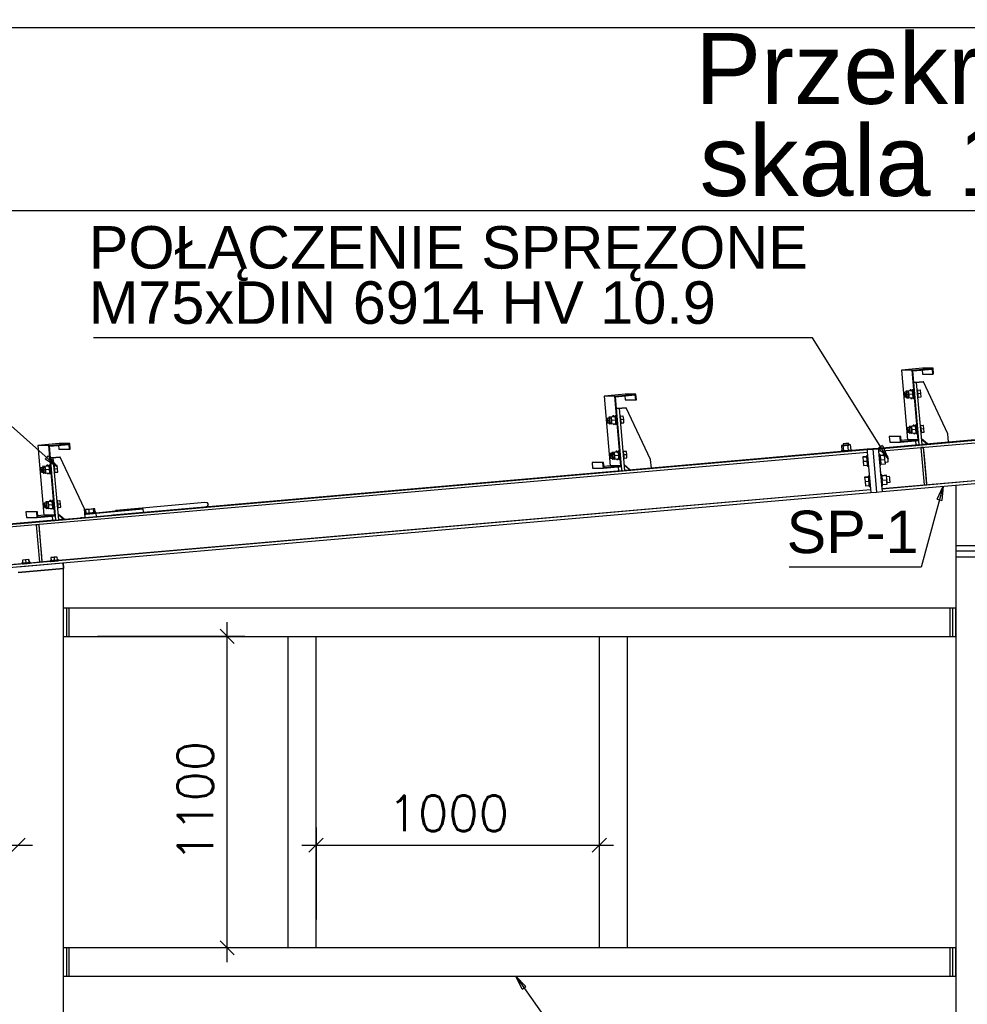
# Paper-space layout 'A0 Advance Steel' of a CAD drawing. Header units: millimetres. Extents: x -21 to 1320, y -7 to 928.
# Tile 104 of 134: x 1046 to 1112, y 537 to 607. Entities that reach past the tile are written whole.
import ezdxf

# ---------------------------------------------------------------- set-up
doc = ezdxf.new("R2010")
doc.units = ezdxf.units.MM
doc.layers.get('0').update_dxf_attribs({"linetype": 'CONTINUOUS'})
for name, color, linetype in [('AS_Belki', 145, 'CONTINUOUS'), ('AS_Blachy', 30, 'CONTINUOUS'), ('AS_DIM_ON', 7, 'CONTINUOUS'), ('AS_Sruby', 9, 'CONTINUOUS')]:
    doc.layers.add(name, color=color, linetype=linetype)
doc.styles.add('Arial', font='arial.ttf', dxfattribs={"height": 150})
doc.styles.add('ROMANS', font='romans')

psp = doc.layouts.new('A0 Advance Steel')

# ---------------------------------------------------------------- linework, layer by layer
at = {"color": 0, "linetype": 'ByBlock', "lineweight": -2}
for p, q in [((1106.466, 576.756), (1106.183, 576.579)), ((1106.855, 575.819), (1106.183, 576.579)), ((1106.466, 576.756), (1106.855, 575.819)), ((1047.568, 576.036), (1047.347, 575.786)), ((1048.205, 575.248), (1047.347, 575.786)), ((1047.568, 576.036), (1048.205, 575.248)), ((1110.333, 572.96), (1110.756, 573.882)), ((1110.756, 573.882), (1110.655, 572.873)), ((1110.333, 572.96), (1110.655, 572.873)), ((1081.021, 538.361), (1080.582, 539.275)), ((1080.582, 539.275), (1081.294, 538.553)), ((1081.021, 538.361), (1081.294, 538.553))]:
    psp.add_line(p, q, dxfattribs=at)
at = {"color": 3, "ltscale": 0.25}
for points in [[(952.143, 452.672), (952.143, 606.272), (1275.743, 606.272), (1275.743, 452.672), (952.143, 452.672)], [(954.143, 454.763), (954.143, 593.363), (1273.743, 593.363), (1273.743, 454.763), (954.143, 454.763)]]:
    psp.add_lwpolyline(points, dxfattribs=at)
at = {"color": 7}
for points in [[(1106.855, 575.819), (1101.518, 584.351), (1050.749, 584.351)], [(1048.205, 575.248), (1038.44, 583.905), (1004.467, 583.905)], [(1110.756, 573.882), (1109.202, 568.155), (1099.885, 568.155)], [(1080.582, 539.275), (1086, 531.574), (1096.942, 531.574)]]:
    psp.add_lwpolyline(points, dxfattribs=at)
at = {"layer": 'AS_Belki', "linetype": 'Continuous', "ltscale": 0.25}
for p, q in [((1109.293, 582.209), (1107.794, 582.078)), ((1107.794, 582.078), (1108.226, 577.147)), ((1108.548, 582.078), (1107.794, 582.078)), ((1108.548, 582.078), (1110.038, 582.209)), ((1108.978, 577.147), (1108.548, 582.078)), ((1108.602, 582.032), (1109.993, 582.154)), ((1109.032, 577.101), (1108.602, 582.032)), ((1109.253, 582.089), (1109.278, 581.806)), ((1110.038, 582.209), (1109.293, 582.209)), ((1110.023, 581.806), (1109.993, 582.154)), ((1110.073, 581.81), (1110.038, 582.209)), ((1109.278, 581.806), (1110.023, 581.806)), ((1110.023, 581.806), (1110.073, 581.81)), ((1088.305, 580.378), (1086.806, 580.248)), ((1086.806, 580.248), (1087.239, 575.316)), ((1087.564, 580.248), (1086.806, 580.248)), ((1087.564, 580.248), (1089.054, 580.378)), ((1087.994, 575.316), (1087.564, 580.248)), ((1087.618, 580.202), (1089.008, 580.324)), ((1088.048, 575.271), (1087.618, 580.202)), ((1088.266, 580.259), (1088.29, 579.975)), ((1088.29, 579.975), (1089.039, 579.975)), ((1089.054, 580.378), (1088.305, 580.378)), ((1089.039, 579.975), (1089.008, 580.324)), ((1089.039, 579.975), (1089.088, 579.98)), ((1089.088, 579.98), (1089.054, 580.378)), ((1106.17, 576.533), (1113.284, 577.153)), ((1106.996, 577.391), (1106.946, 577.386)), ((1106.946, 577.386), (1106.981, 576.988)), ((1107.707, 577.386), (1106.946, 577.386)), ((1107.756, 577.391), (1106.996, 577.391)), ((1107.707, 577.386), (1107.756, 577.391)), ((1107.741, 576.988), (1107.707, 577.386)), ((1107.787, 577.042), (1107.756, 577.391)), ((1113.273, 577.175), (1109.257, 576.825)), ((978.817, 565.438), (1105.373, 576.464)), ((1048.33, 576.892), (1046.831, 576.761)), ((1046.831, 576.761), (1047.264, 571.83)), ((1047.596, 576.761), (1046.831, 576.761)), ((1047.596, 576.761), (1049.086, 576.892)), ((1048.026, 571.83), (1047.596, 576.761)), ((1047.65, 576.716), (1049.04, 576.838)), ((1048.08, 571.785), (1047.65, 576.716)), ((1048.29, 576.772), (1048.315, 576.489)), ((1048.315, 576.489), (1049.071, 576.489)), ((1049.086, 576.892), (1048.33, 576.892)), ((1049.071, 576.489), (1049.04, 576.838)), ((1049.071, 576.489), (1049.12, 576.494)), ((1049.12, 576.494), (1049.086, 576.892)), ((1105.373, 576.486), (1104.294, 576.392)), ((1105.373, 576.486), (1105.373, 576.486)), ((1105.373, 576.464), (1105.388, 576.285)), ((1109.024, 576.804), (1106.17, 576.556)), ((1106.17, 576.556), (1106.17, 576.533)), ((1106.17, 576.533), (1106.185, 576.354)), ((1106.185, 576.354), (1113.283, 576.972)), ((1106.981, 576.988), (1107.741, 576.988)), ((1107.741, 576.988), (1109.032, 577.101)), ((1108.226, 577.147), (1107.781, 577.108)), ((1107.787, 577.042), (1108.978, 577.147)), ((1108.978, 577.147), (1108.226, 577.147)), ((978.817, 565.257), (1105.388, 576.285)), ((1103.557, 576.328), (1088.272, 574.996)), ((1105.388, 576.285), (1105.388, 576.285)), ((1106.186, 576.354), (1106.208, 576.11)), ((1086.009, 575.561), (1085.959, 575.556)), ((1085.959, 575.556), (1085.994, 575.158)), ((1086.722, 575.556), (1085.959, 575.556)), ((1085.994, 575.158), (1086.757, 575.158)), ((1086.772, 575.561), (1086.009, 575.561)), ((1086.722, 575.556), (1086.772, 575.561)), ((1086.757, 575.158), (1086.722, 575.556)), ((1086.757, 575.158), (1088.048, 575.271)), ((1086.803, 575.212), (1086.772, 575.561)), ((1087.239, 575.316), (1086.797, 575.278)), ((1086.803, 575.212), (1087.994, 575.316)), ((1087.994, 575.316), (1087.239, 575.316)), ((1106.272, 575.373), (1106.333, 574.675)), ((1088.017, 574.974), (1052.117, 571.846)), ((1106.397, 573.938), (1106.418, 573.695)), ((1113.269, 574.292), (1106.418, 573.695)), ((1113.274, 574.282), (1106.418, 573.684)), ((1106.418, 573.695), (1106.418, 573.684)), ((1106.434, 573.505), (1113.273, 574.101)), ((1111.633, 573.958), (1113.273, 574.101)), ((1111.633, 573.958), (1111.633, 569.692)), ((1105.621, 573.615), (978.815, 562.567)), ((986.015, 563.013), (1105.637, 573.435)), ((1105.62, 573.625), (1048.293, 568.631)), ((1105.621, 573.615), (1105.621, 573.615)), ((1105.637, 573.435), (1105.637, 573.436)), ((1058.621, 572.739), (1052.36, 572.156)), ((1057.849, 572.346), (1058.646, 572.42)), ((1058.797, 572.707), (1058.621, 572.739)), ((1058.646, 572.42), (1058.815, 572.482)), ((1058.877, 572.601), (1058.797, 572.707)), ((1058.815, 572.482), (1058.877, 572.601)), ((1046.034, 572.074), (1045.984, 572.07)), ((1045.984, 572.07), (1046.019, 571.671)), ((1046.754, 572.07), (1045.984, 572.07)), ((1046.019, 571.671), (1046.789, 571.671)), ((1046.804, 572.074), (1046.034, 572.074)), ((1046.754, 572.07), (1046.804, 572.074)), ((1046.789, 571.671), (1046.754, 572.07)), ((1046.789, 571.671), (1048.08, 571.785)), ((1046.834, 571.726), (1046.804, 572.074)), ((1047.264, 571.83), (1046.829, 571.792)), ((1046.834, 571.726), (1048.026, 571.83)), ((1048.026, 571.83), (1047.264, 571.83)), ((1049.979, 571.66), (1049.853, 571.649)), ((1048.003, 571.488), (1043.919, 571.132)), ((1048.681, 571.547), (1048.304, 571.514)), ((1111.633, 569.692), (1114.833, 569.692)), ((1111.633, 568.892), (1111.633, 456.275)), ((1045.691, 568.404), (1011.267, 565.405)), ((1047.696, 568.579), (1046.289, 568.456)), ((1048.643, 568.067), (1045.443, 567.789)), ((1048.643, 456.275), (1048.643, 568.067)), ((1111.233, 565.275), (1049.043, 565.275)), ((1111.233, 563.275), (1111.233, 565.275)), ((1049.043, 563.275), (1064.473, 563.275)), ((1064.473, 563.275), (1066.473, 563.275)), ((1064.473, 563.275), (1064.473, 541.275)), ((1066.473, 563.275), (1086.471, 563.275)), ((1066.473, 541.275), (1066.473, 563.275)), ((1086.471, 563.275), (1088.471, 563.275)), ((1086.471, 563.275), (1086.471, 541.275)), ((1088.471, 563.275), (1111.233, 563.275)), ((1088.471, 541.275), (1088.471, 563.275)), ((1064.473, 541.275), (1049.043, 541.275)), ((1066.473, 541.275), (1064.473, 541.275)), ((1086.471, 541.275), (1066.473, 541.275)), ((1088.471, 541.275), (1086.471, 541.275)), ((1111.233, 541.275), (1088.471, 541.275)), ((1111.233, 539.275), (1111.233, 541.275)), ((1049.043, 539.275), (1111.233, 539.275))]:
    psp.add_line(p, q, dxfattribs=at)
at = {"layer": 'AS_Belki', "linetype": 'Continuous', "ltscale": 0.25, "extrusion": (-0.753716, -0.070222, 0.653438)}
for start, end in [(140.0965, 219.89324), (326.65182, 327.90684), (31.86533, 33.78875)]:
    psp.add_arc((-471.905, 719.368, -833.358), 0.16, start, end, dxfattribs=at)
at = {"layer": 'AS_Blachy', "linetype": 'Continuous', "ltscale": 0.25}
for p, q in [((1108.875, 581.203), (1108.675, 581.203)), ((1108.875, 581.203), (1108.676, 581.186)), ((1109.343, 581.255), (1108.747, 581.203)), ((1108.763, 581.203), (1109.359, 581.255)), ((1109.257, 576.822), (1108.875, 581.203)), ((1109.359, 581.255), (1109.343, 581.255)), ((1111.079, 577.592), (1109.359, 581.255)), ((1087.891, 579.373), (1087.69, 579.373)), ((1087.891, 579.373), (1087.692, 579.355)), ((1088.359, 579.425), (1087.763, 579.373)), ((1087.779, 579.373), (1088.375, 579.425)), ((1088.273, 574.992), (1087.891, 579.373)), ((1088.375, 579.425), (1088.359, 579.425)), ((1090.095, 575.762), (1088.375, 579.425)), ((1109.642, 576.863), (1109.222, 577.216)), ((1109.224, 577.202), (1109.626, 576.863)), ((1111.131, 576.994), (1111.079, 577.592)), ((1105.771, 576.521), (1105.373, 576.486)), ((1105.373, 576.464), (1105.771, 576.499)), ((1105.373, 576.464), (1105.373, 576.486)), ((1106.17, 576.556), (1105.771, 576.521)), ((1105.771, 576.499), (1106.17, 576.533)), ((1105.771, 576.521), (1105.771, 576.516)), ((1105.771, 576.521), (1105.771, 576.499)), ((1105.771, 576.516), (1105.771, 576.51)), ((1105.771, 576.51), (1105.771, 576.504)), ((1105.771, 576.504), (1105.771, 576.499)), ((1105.771, 576.499), (1106.035, 573.47)), ((1106.17, 576.555), (1106.17, 576.556)), ((1106.17, 576.556), (1106.17, 576.551)), ((1106.17, 576.551), (1106.17, 576.538)), ((1106.17, 576.538), (1106.17, 576.533)), ((1108.795, 577.08), (1108.819, 576.804)), ((1108.819, 576.804), (1109.058, 576.804)), ((1109.058, 576.804), (1109.032, 577.101)), ((1109.058, 576.804), (1109.257, 576.822)), ((1109.367, 576.625), (1109.167, 576.608)), ((1109.167, 576.601), (1109.367, 576.618)), ((1109.167, 576.608), (1109.167, 576.601)), ((1109.167, 576.601), (1109.397, 573.971)), ((1109.401, 576.23), (1109.367, 576.625)), ((1109.367, 576.618), (1109.367, 576.625)), ((1109.596, 573.988), (1109.367, 576.618)), ((1109.626, 576.863), (1109.642, 576.863)), ((1109.642, 576.863), (1111.131, 576.994)), ((1047.922, 575.887), (1047.722, 575.887)), ((1047.922, 575.887), (1047.724, 575.869)), ((1048.39, 575.939), (1047.795, 575.887)), ((1047.811, 575.887), (1048.406, 575.939)), ((1048.305, 571.505), (1047.922, 575.887)), ((1048.406, 575.939), (1048.39, 575.939)), ((1050.127, 572.275), (1048.406, 575.939)), ((1090.147, 575.164), (1090.095, 575.762)), ((1105.388, 576.285), (1105.637, 573.435)), ((1106.185, 576.354), (1106.434, 573.505)), ((1109.561, 574.397), (1109.401, 576.23)), ((1087.81, 575.25), (1087.834, 574.974)), ((1088.074, 574.974), (1088.048, 575.271)), ((1088.657, 575.033), (1088.238, 575.386)), ((1088.239, 575.372), (1088.642, 575.033)), ((1088.657, 575.033), (1090.147, 575.164)), ((1087.834, 574.974), (1088.074, 574.974)), ((1088.074, 574.974), (1088.273, 574.992)), ((1088.642, 575.033), (1088.657, 575.033)), ((1109.596, 573.995), (1109.561, 574.397)), ((1109.397, 573.971), (1109.596, 573.988)), ((1109.596, 573.988), (1109.596, 573.995)), ((1105.637, 573.435), (1106.035, 573.47)), ((1106.035, 573.47), (1106.434, 573.505)), ((1106.434, 573.505), (1106.434, 573.505)), ((1050.945, 571.978), (1054.261, 572.287)), ((1054.261, 572.287), (1053.988, 572.265)), ((1054.282, 572.048), (1054.261, 572.287)), ((1047.842, 571.764), (1047.866, 571.488)), ((1048.106, 571.488), (1048.08, 571.785)), ((1048.689, 571.547), (1048.27, 571.9)), ((1048.271, 571.885), (1048.673, 571.547)), ((1048.689, 571.547), (1050.179, 571.678)), ((1049.979, 571.66), (1049.979, 571.657)), ((1050.179, 571.678), (1050.127, 572.275)), ((1050.186, 571.919), (1050.163, 571.916)), ((1052.307, 572.116), (1050.921, 571.987)), ((1050.966, 571.739), (1050.945, 571.978)), ((1050.966, 571.739), (1054.282, 572.048)), ((1052.231, 572.105), (1052.301, 572.112)), ((1052.237, 572.104), (1052.231, 572.105)), ((1053.988, 572.265), (1052.465, 572.124)), ((1046.917, 571.178), (1046.717, 571.161)), ((1046.717, 571.154), (1046.917, 571.171)), ((1046.717, 571.161), (1046.717, 571.154)), ((1046.717, 571.154), (1046.947, 568.524)), ((1046.951, 570.783), (1046.917, 571.178)), ((1046.917, 571.171), (1046.917, 571.178)), ((1047.146, 568.541), (1046.917, 571.171)), ((1047.866, 571.488), (1048.106, 571.488)), ((1048.106, 571.488), (1048.305, 571.505)), ((1048.673, 571.547), (1048.689, 571.547)), ((1047.111, 568.95), (1046.951, 570.783)), ((1111.633, 569.692), (1111.633, 569.292)), ((1047.146, 568.548), (1047.111, 568.95)), ((1114.833, 569.292), (1111.633, 569.292)), ((1111.633, 569.292), (1111.633, 568.892)), ((1111.633, 568.892), (1114.833, 568.892)), ((1045.408, 568.187), (1048.609, 568.466)), ((1046.947, 568.524), (1047.146, 568.541)), ((1047.146, 568.541), (1047.146, 568.548)), ((1048.609, 568.466), (1048.609, 568.467)), ((1048.609, 568.466), (1048.643, 568.067)), ((1048.643, 568.089), (1048.61, 568.467)), ((1045.443, 567.789), (1048.643, 568.067)), ((1048.643, 568.067), (1048.643, 568.089)), ((1048.843, 565.275), (1048.643, 565.275)), ((1049.043, 565.275), (1048.843, 565.275)), ((1048.843, 565.275), (1048.843, 563.275)), ((1049.043, 563.275), (1049.043, 565.275)), ((1111.433, 565.275), (1111.233, 565.275)), ((1111.633, 565.275), (1111.433, 565.275)), ((1111.433, 563.275), (1111.433, 565.275)), ((1111.633, 563.275), (1111.633, 565.275)), ((1048.643, 563.275), (1048.843, 563.275)), ((1048.843, 563.275), (1049.043, 563.275)), ((1111.233, 563.275), (1111.433, 563.275)), ((1111.433, 563.275), (1111.633, 563.275)), ((1048.843, 541.275), (1048.643, 541.275)), ((1049.043, 541.275), (1048.843, 541.275)), ((1048.843, 541.275), (1048.843, 539.275)), ((1049.043, 539.275), (1049.043, 541.275)), ((1111.433, 541.275), (1111.233, 541.275)), ((1111.433, 539.275), (1111.433, 541.275)), ((1111.633, 541.275), (1111.433, 541.275)), ((1111.633, 539.275), (1111.633, 541.275)), ((1048.643, 539.275), (1048.843, 539.275)), ((1048.843, 539.275), (1049.043, 539.275)), ((1111.233, 539.275), (1111.433, 539.275)), ((1111.433, 539.275), (1111.633, 539.275))]:
    psp.add_line(p, q, dxfattribs=at)
at = {"layer": 'AS_Blachy', "linetype": 'Continuous', "ltscale": 0.25, "extrusion": (-0.086779, 0.996203, 0.006961)}
for centre, start, end in [((-1096.225, -3.33, 478.37), 18.30248, 130.80248), ((-1096.225, -3.332, 478.61), 47.68473, 130.80248), ((-1096.225, -3.332, 478.61), 310.80248, 311.6038)]:
    psp.add_arc(centre, 0.6, start, end, dxfattribs=at)
at = {"layer": 'AS_Blachy', "linetype": 'Continuous', "ltscale": 0.25, "extrusion": (0.086779, -0.996203, -0.006961)}
psp.add_arc((1098.027, -3.332, -478.621), 0.18, 49.20388, 229.19115, dxfattribs=at)
at = {"layer": 'AS_DIM_ON', "color": 8}
for p, q in [((1060.197, 540.275), (1060.197, 564.275)), ((1061.447, 563.275), (1051.043, 563.275)), ((1066.473, 549.78), (1066.473, 543.275)), ((1086.471, 549.78), (1086.471, 543.275)), ((1012.46, 548.53), (1046.443, 548.53)), ((1065.473, 548.53), (1087.471, 548.53)), ((1061.447, 541.275), (1051.043, 541.275))]:
    psp.add_line(p, q, dxfattribs=at)
at = {"layer": 'AS_DIM_ON', "color": 8, "linetype": 'ByBlock', "lineweight": -2}
for p, q in [((1060.697, 562.775), (1059.697, 563.775)), ((1044.943, 548.03), (1045.943, 549.03)), ((1066.973, 549.03), (1065.973, 548.03)), ((1085.971, 548.03), (1086.971, 549.03)), ((1059.697, 541.775), (1060.697, 540.775))]:
    psp.add_line(p, q, dxfattribs=at)
at = {"layer": 'AS_Sruby', "linetype": 'Continuous', "ltscale": 0.25}
for p, q in [((1108.478, 580.683), (1108.419, 580.678)), ((1108.622, 580.683), (1108.562, 580.678)), ((1108.93, 580.71), (1108.918, 580.709)), ((1109.124, 580.66), (1108.95, 580.644)), ((1109.145, 580.66), (1108.951, 580.643)), ((1109.145, 580.66), (1109.124, 580.66)), ((1109.176, 580.429), (1109.145, 580.66)), ((1108.137, 580.513), (1108.004, 580.501)), ((1108.032, 580.182), (1108.165, 580.194)), ((1108.414, 580.61), (1108.12, 580.584)), ((1108.12, 580.584), (1108.123, 580.511)), ((1108.12, 580.584), (1108.141, 580.584)), ((1108.435, 580.61), (1108.141, 580.584)), ((1108.141, 580.584), (1108.152, 580.501)), ((1108.281, 580.513), (1108.148, 580.501)), ((1108.151, 580.193), (1108.16, 580.123)), ((1108.16, 580.123), (1108.182, 580.123)), ((1108.175, 580.182), (1108.308, 580.194)), ((1108.179, 580.183), (1108.182, 580.123)), ((1108.182, 580.123), (1108.303, 580.133)), ((1108.558, 580.61), (1108.264, 580.584)), ((1108.264, 580.584), (1108.267, 580.511)), ((1108.264, 580.584), (1108.285, 580.584)), ((1108.579, 580.61), (1108.285, 580.584)), ((1108.285, 580.584), (1108.316, 580.353)), ((1108.295, 580.193), (1108.304, 580.123)), ((1108.304, 580.123), (1108.325, 580.123)), ((1108.61, 580.379), (1108.316, 580.353)), ((1108.316, 580.353), (1108.325, 580.123)), ((1108.325, 580.123), (1108.619, 580.148)), ((1108.435, 580.61), (1108.414, 580.61)), ((1108.437, 580.599), (1108.435, 580.61)), ((1108.471, 580.08), (1108.53, 580.085)), ((1108.579, 580.61), (1108.558, 580.61)), ((1108.61, 580.379), (1108.579, 580.61)), ((1108.619, 580.148), (1108.61, 580.379)), ((1108.615, 580.08), (1108.674, 580.085)), ((1108.97, 580.111), (1108.982, 580.112)), ((1109.176, 580.429), (1108.98, 580.412)), ((1108.991, 580.181), (1109.185, 580.198)), ((1109.185, 580.198), (1109.176, 580.429)), ((1087.153, 578.682), (1087.02, 578.67)), ((1087.43, 578.779), (1087.136, 578.753)), ((1087.136, 578.753), (1087.139, 578.681)), ((1087.136, 578.753), (1087.157, 578.753)), ((1087.451, 578.779), (1087.157, 578.753)), ((1087.157, 578.753), (1087.168, 578.671)), ((1087.296, 578.682), (1087.163, 578.67)), ((1087.573, 578.779), (1087.28, 578.753)), ((1087.28, 578.753), (1087.283, 578.681)), ((1087.28, 578.753), (1087.301, 578.753)), ((1087.595, 578.779), (1087.301, 578.753)), ((1087.301, 578.753), (1087.332, 578.523)), ((1087.626, 578.548), (1087.332, 578.523)), ((1087.451, 578.779), (1087.43, 578.779)), ((1087.494, 578.853), (1087.434, 578.847)), ((1087.453, 578.769), (1087.451, 578.779)), ((1087.595, 578.779), (1087.573, 578.779)), ((1087.638, 578.853), (1087.578, 578.847)), ((1087.626, 578.548), (1087.595, 578.779)), ((1087.635, 578.318), (1087.626, 578.548)), ((1087.946, 578.88), (1087.934, 578.879)), ((1088.14, 578.829), (1087.966, 578.814)), ((1088.161, 578.829), (1087.967, 578.812)), ((1088.192, 578.598), (1087.996, 578.581)), ((1088.161, 578.829), (1088.14, 578.829)), ((1088.192, 578.598), (1088.161, 578.829)), ((1088.201, 578.367), (1088.192, 578.598)), ((1087.047, 578.352), (1087.181, 578.363)), ((1087.167, 578.362), (1087.176, 578.292)), ((1087.176, 578.292), (1087.197, 578.292)), ((1087.191, 578.352), (1087.324, 578.363)), ((1087.195, 578.352), (1087.197, 578.292)), ((1087.197, 578.292), (1087.318, 578.303)), ((1087.31, 578.362), (1087.32, 578.292)), ((1087.32, 578.292), (1087.341, 578.292)), ((1087.332, 578.523), (1087.341, 578.292)), ((1087.341, 578.292), (1087.635, 578.318)), ((1087.487, 578.25), (1087.546, 578.255)), ((1087.63, 578.25), (1087.69, 578.255)), ((1087.986, 578.281), (1087.998, 578.282)), ((1088.007, 578.35), (1088.201, 578.367)), ((1108.354, 578.022), (1108.221, 578.011)), ((1108.631, 578.119), (1108.337, 578.094)), ((1108.337, 578.094), (1108.34, 578.021)), ((1108.337, 578.094), (1108.359, 578.094)), ((1108.653, 578.119), (1108.359, 578.094)), ((1108.359, 578.094), (1108.37, 578.011)), ((1108.498, 578.022), (1108.365, 578.011)), ((1108.775, 578.119), (1108.481, 578.094)), ((1108.481, 578.094), (1108.484, 578.021)), ((1108.481, 578.094), (1108.502, 578.094)), ((1108.796, 578.119), (1108.502, 578.094)), ((1108.502, 578.094), (1108.533, 577.863)), ((1108.827, 577.889), (1108.533, 577.863)), ((1108.533, 577.863), (1108.543, 577.632)), ((1108.653, 578.119), (1108.631, 578.119)), ((1108.695, 578.193), (1108.636, 578.187)), ((1108.654, 578.109), (1108.653, 578.119)), ((1108.796, 578.119), (1108.775, 578.119)), ((1108.839, 578.193), (1108.78, 578.187)), ((1108.827, 577.889), (1108.796, 578.119)), ((1108.837, 577.658), (1108.827, 577.889)), ((1109.147, 578.22), (1109.135, 578.219)), ((1109.362, 578.169), (1109.168, 578.152)), ((1109.341, 578.169), (1109.168, 578.154)), ((1109.393, 577.938), (1109.197, 577.921)), ((1109.362, 578.169), (1109.341, 578.169)), ((1109.393, 577.938), (1109.362, 578.169)), ((1109.403, 577.708), (1109.393, 577.938)), ((1108.249, 577.692), (1108.382, 577.703)), ((1108.368, 577.702), (1108.377, 577.632)), ((1108.377, 577.632), (1108.399, 577.632)), ((1108.393, 577.692), (1108.526, 577.703)), ((1108.396, 577.692), (1108.399, 577.632)), ((1108.399, 577.632), (1108.52, 577.643)), ((1108.512, 577.702), (1108.521, 577.632)), ((1108.521, 577.632), (1108.543, 577.632)), ((1108.543, 577.632), (1108.837, 577.658)), ((1108.688, 577.59), (1108.748, 577.595)), ((1108.832, 577.59), (1108.891, 577.595)), ((1109.187, 577.621), (1109.199, 577.622)), ((1109.208, 577.69), (1109.403, 577.708)), ((1103.693, 576.759), (1103.563, 576.747)), ((1103.698, 576.756), (1103.563, 576.747)), ((1103.563, 576.747), (1103.594, 576.388)), ((1103.683, 576.873), (1103.693, 576.757)), ((1104.024, 576.785), (1103.698, 576.756)), ((1103.729, 576.398), (1103.698, 576.756)), ((1104.216, 576.803), (1104.024, 576.785)), ((1104.055, 576.426), (1104.024, 576.785)), ((1104.086, 576.792), (1104.076, 576.908)), ((1104.216, 576.803), (1104.086, 576.794)), ((1104.247, 576.444), (1104.216, 576.803)), ((1087.37, 576.192), (1087.237, 576.18)), ((1087.265, 575.861), (1087.398, 575.873)), ((1087.647, 576.289), (1087.353, 576.263)), ((1087.353, 576.263), (1087.356, 576.19)), ((1087.353, 576.263), (1087.374, 576.263)), ((1087.668, 576.289), (1087.374, 576.263)), ((1087.374, 576.263), (1087.385, 576.18)), ((1087.514, 576.192), (1087.381, 576.18)), ((1087.384, 575.872), (1087.393, 575.801)), ((1087.393, 575.801), (1087.415, 575.801)), ((1087.408, 575.861), (1087.541, 575.873)), ((1087.412, 575.861), (1087.415, 575.801)), ((1087.415, 575.801), (1087.536, 575.812)), ((1087.791, 576.289), (1087.497, 576.263)), ((1087.497, 576.263), (1087.5, 576.19)), ((1087.497, 576.263), (1087.518, 576.263)), ((1087.812, 576.289), (1087.518, 576.263)), ((1087.518, 576.263), (1087.549, 576.032)), ((1087.528, 575.872), (1087.537, 575.801)), ((1087.537, 575.801), (1087.558, 575.801)), ((1087.843, 576.058), (1087.549, 576.032)), ((1087.549, 576.032), (1087.558, 575.801)), ((1087.558, 575.801), (1087.852, 575.827)), ((1087.668, 576.289), (1087.647, 576.289)), ((1087.711, 576.362), (1087.652, 576.357)), ((1087.67, 576.278), (1087.668, 576.289)), ((1087.704, 575.759), (1087.763, 575.764)), ((1087.812, 576.289), (1087.791, 576.289)), ((1087.855, 576.362), (1087.795, 576.357)), ((1087.843, 576.058), (1087.812, 576.289)), ((1087.852, 575.827), (1087.843, 576.058)), ((1087.848, 575.759), (1087.907, 575.764)), ((1088.163, 576.389), (1088.151, 576.388)), ((1088.357, 576.338), (1088.183, 576.323)), ((1088.378, 576.338), (1088.184, 576.321)), ((1088.203, 575.79), (1088.215, 575.791)), ((1088.409, 576.108), (1088.213, 576.09)), ((1088.224, 575.86), (1088.418, 575.877)), ((1088.378, 576.338), (1088.357, 576.338)), ((1088.409, 576.108), (1088.378, 576.338)), ((1088.418, 575.877), (1088.409, 576.108)), ((1103.552, 576.384), (1103.557, 576.324)), ((1103.594, 576.388), (1103.729, 576.398)), ((1103.729, 576.398), (1104.055, 576.426)), ((1104.055, 576.426), (1104.247, 576.444)), ((1104.294, 576.388), (1104.289, 576.448)), ((1105.336, 575.968), (1105.077, 575.946)), ((1105.077, 575.943), (1105.336, 575.966)), ((1105.077, 575.946), (1105.077, 575.943)), ((1105.077, 575.943), (1105.104, 575.64)), ((1105.41, 576.04), (1105.33, 576.033)), ((1105.33, 576.033), (1105.331, 576.026)), ((1105.331, 576.026), (1105.333, 576.004)), ((1105.333, 576.004), (1105.336, 575.97)), ((1105.336, 575.97), (1105.34, 575.924)), ((1105.34, 575.924), (1105.345, 575.868)), ((1105.345, 575.868), (1105.35, 575.804)), ((1105.35, 575.804), (1105.356, 575.734)), ((1106.287, 576.117), (1106.207, 576.11)), ((1106.207, 576.11), (1106.208, 576.102)), ((1106.208, 576.102), (1106.21, 576.081)), ((1106.21, 576.081), (1106.213, 576.046)), ((1106.213, 576.046), (1106.217, 576)), ((1106.217, 576), (1106.221, 575.944)), ((1106.221, 575.944), (1106.227, 575.88)), ((1106.233, 575.811), (1106.239, 575.739)), ((1106.287, 576.11), (1106.287, 576.117)), ((1106.287, 576.109), (1106.287, 576.117)), ((1106.289, 576.09), (1106.287, 576.11)), ((1106.289, 576.088), (1106.287, 576.109)), ((1106.292, 576.061), (1106.289, 576.09)), ((1106.292, 576.053), (1106.289, 576.088)), ((1106.611, 576.088), (1106.292, 576.06)), ((1106.292, 576.058), (1106.611, 576.085)), ((1106.292, 576.06), (1106.292, 576.058)), ((1106.292, 576.058), (1106.319, 575.746)), ((1106.296, 576.007), (1106.292, 576.053)), ((1106.301, 575.951), (1106.296, 576.007)), ((1106.307, 575.887), (1106.301, 575.951)), ((1106.313, 575.818), (1106.307, 575.887)), ((1106.319, 575.746), (1106.313, 575.818)), ((1106.319, 575.746), (1106.638, 575.773)), ((1106.621, 575.975), (1106.611, 576.088)), ((1106.611, 576.085), (1106.611, 576.088)), ((1106.638, 575.773), (1106.611, 576.085)), ((1106.84, 575.994), (1106.62, 575.975)), ((1106.625, 575.916), (1106.631, 575.851)), ((1106.665, 575.464), (1106.638, 575.773)), ((1106.841, 575.98), (1106.84, 575.994)), ((1106.841, 575.979), (1106.84, 575.994)), ((1106.845, 575.937), (1106.841, 575.98)), ((1106.845, 575.935), (1106.841, 575.979)), ((1106.85, 575.873), (1106.845, 575.937)), ((1106.85, 575.87), (1106.845, 575.935)), ((1106.857, 575.796), (1106.85, 575.873)), ((1106.857, 575.794), (1106.85, 575.87)), ((1106.864, 575.72), (1106.857, 575.796)), ((1106.864, 575.718), (1106.857, 575.794)), ((1047.185, 575.196), (1047.052, 575.184)), ((1047.462, 575.293), (1047.168, 575.267)), ((1047.168, 575.267), (1047.171, 575.195)), ((1047.168, 575.267), (1047.189, 575.267)), ((1047.483, 575.293), (1047.189, 575.267)), ((1047.189, 575.267), (1047.2, 575.185)), ((1047.328, 575.196), (1047.195, 575.184)), ((1047.605, 575.293), (1047.311, 575.267)), ((1047.311, 575.267), (1047.314, 575.195)), ((1047.311, 575.267), (1047.333, 575.267)), ((1047.627, 575.293), (1047.333, 575.267)), ((1047.333, 575.267), (1047.364, 575.036)), ((1047.483, 575.293), (1047.462, 575.293)), ((1047.526, 575.366), (1047.466, 575.361)), ((1047.484, 575.282), (1047.483, 575.293)), ((1047.627, 575.293), (1047.605, 575.293)), ((1047.67, 575.366), (1047.61, 575.361)), ((1047.658, 575.062), (1047.627, 575.293)), ((1047.978, 575.393), (1047.966, 575.392)), ((1048.193, 575.343), (1047.998, 575.326)), ((1048.171, 575.343), (1047.998, 575.328)), ((1048.224, 575.112), (1048.028, 575.095)), ((1048.193, 575.343), (1048.171, 575.343)), ((1048.224, 575.112), (1048.193, 575.343)), ((1048.233, 574.881), (1048.224, 575.112)), ((1105.104, 575.64), (1105.363, 575.662)), ((1105.104, 575.64), (1105.13, 575.339)), ((1105.13, 575.339), (1105.389, 575.361)), ((1105.356, 575.734), (1105.363, 575.662)), ((1105.363, 575.662), (1105.369, 575.59)), ((1105.369, 575.59), (1105.375, 575.521)), ((1105.375, 575.521), (1105.38, 575.458)), ((1105.38, 575.458), (1105.385, 575.402)), ((1105.385, 575.402), (1105.389, 575.357)), ((1105.389, 575.357), (1105.392, 575.323)), ((1105.392, 575.323), (1105.394, 575.303)), ((1105.394, 575.303), (1105.395, 575.296)), ((1105.395, 575.296), (1105.474, 575.303)), ((1106.239, 575.739), (1106.245, 575.667)), ((1106.245, 575.667), (1106.252, 575.598)), ((1106.252, 575.598), (1106.257, 575.534)), ((1106.262, 575.479), (1106.266, 575.433)), ((1106.266, 575.433), (1106.269, 575.4)), ((1106.269, 575.4), (1106.271, 575.379)), ((1106.271, 575.373), (1106.351, 575.38)), ((1106.325, 575.674), (1106.319, 575.746)), ((1106.319, 575.746), (1106.346, 575.436)), ((1106.331, 575.605), (1106.325, 575.674)), ((1106.337, 575.541), (1106.331, 575.605)), ((1106.342, 575.486), (1106.337, 575.541)), ((1106.346, 575.44), (1106.342, 575.486)), ((1106.346, 575.436), (1106.665, 575.464)), ((1106.349, 575.407), (1106.346, 575.44)), ((1106.349, 575.409), (1106.346, 575.435)), ((1106.35, 575.387), (1106.349, 575.409)), ((1106.35, 575.386), (1106.349, 575.407)), ((1106.351, 575.38), (1106.35, 575.387)), ((1106.351, 575.38), (1106.35, 575.386)), ((1106.655, 575.577), (1106.874, 575.596)), ((1106.665, 575.467), (1106.655, 575.577)), ((1106.665, 575.464), (1106.665, 575.467)), ((1106.869, 575.655), (1106.864, 575.72)), ((1106.869, 575.653), (1106.864, 575.718)), ((1106.873, 575.612), (1106.869, 575.655)), ((1106.873, 575.61), (1106.869, 575.653)), ((1106.874, 575.596), (1106.873, 575.612)), ((1106.874, 575.596), (1106.873, 575.61)), ((1047.079, 574.865), (1047.212, 574.877)), ((1047.199, 574.876), (1047.208, 574.806)), ((1047.208, 574.806), (1047.229, 574.806)), ((1047.223, 574.865), (1047.356, 574.877)), ((1047.227, 574.866), (1047.229, 574.806)), ((1047.229, 574.806), (1047.35, 574.816)), ((1047.342, 574.876), (1047.352, 574.806)), ((1047.352, 574.806), (1047.373, 574.806)), ((1047.658, 575.062), (1047.364, 575.036)), ((1047.364, 575.036), (1047.373, 574.806)), ((1047.373, 574.806), (1047.667, 574.831)), ((1047.519, 574.763), (1047.578, 574.769)), ((1047.667, 574.831), (1047.658, 575.062)), ((1047.662, 574.763), (1047.722, 574.769)), ((1048.018, 574.795), (1048.03, 574.796)), ((1048.039, 574.864), (1048.233, 574.881)), ((1105.461, 574.534), (1105.202, 574.511)), ((1105.202, 574.509), (1105.461, 574.531)), ((1105.202, 574.511), (1105.202, 574.509)), ((1105.202, 574.509), (1105.229, 574.205)), ((1105.535, 574.606), (1105.455, 574.599)), ((1105.455, 574.599), (1105.456, 574.591)), ((1105.456, 574.591), (1105.458, 574.57)), ((1105.458, 574.57), (1105.461, 574.535)), ((1105.461, 574.535), (1105.465, 574.489)), ((1105.465, 574.489), (1105.47, 574.433)), ((1105.47, 574.433), (1105.475, 574.369)), ((1106.412, 574.682), (1106.332, 574.675)), ((1106.332, 574.675), (1106.333, 574.668)), ((1106.333, 574.668), (1106.335, 574.646)), ((1106.335, 574.646), (1106.338, 574.612)), ((1106.338, 574.612), (1106.342, 574.566)), ((1106.342, 574.566), (1106.346, 574.509)), ((1106.346, 574.509), (1106.352, 574.445)), ((1106.352, 574.445), (1106.358, 574.376)), ((1106.358, 574.376), (1106.364, 574.304)), ((1106.412, 574.676), (1106.412, 574.682)), ((1106.412, 574.675), (1106.412, 574.682)), ((1106.414, 574.655), (1106.412, 574.676)), ((1106.414, 574.653), (1106.412, 574.675)), ((1106.417, 574.626), (1106.414, 574.655)), ((1106.417, 574.619), (1106.414, 574.653)), ((1106.736, 574.653), (1106.417, 574.626)), ((1106.417, 574.623), (1106.736, 574.651)), ((1106.417, 574.626), (1106.417, 574.623)), ((1106.417, 574.623), (1106.444, 574.311)), ((1106.421, 574.572), (1106.417, 574.619)), ((1106.426, 574.516), (1106.421, 574.572)), ((1106.432, 574.452), (1106.426, 574.516)), ((1106.438, 574.383), (1106.432, 574.452)), ((1106.444, 574.311), (1106.438, 574.383)), ((1106.745, 574.541), (1106.736, 574.653)), ((1106.736, 574.651), (1106.736, 574.653)), ((1106.763, 574.339), (1106.736, 574.651)), ((1106.965, 574.56), (1106.745, 574.541)), ((1106.75, 574.481), (1106.756, 574.416)), ((1106.756, 574.416), (1106.763, 574.34)), ((1106.966, 574.545), (1106.965, 574.56)), ((1106.966, 574.544), (1106.965, 574.56)), ((1106.97, 574.502), (1106.966, 574.545)), ((1106.97, 574.5), (1106.966, 574.544)), ((1106.975, 574.438), (1106.97, 574.502)), ((1106.975, 574.436), (1106.97, 574.5)), ((1106.982, 574.362), (1106.975, 574.438)), ((1106.982, 574.359), (1106.975, 574.436)), ((1105.229, 574.205), (1105.488, 574.228)), ((1105.229, 574.205), (1105.255, 573.904)), ((1105.255, 573.904), (1105.514, 573.927)), ((1105.475, 574.369), (1105.481, 574.3)), ((1105.481, 574.3), (1105.488, 574.228)), ((1105.488, 574.228), (1105.494, 574.156)), ((1105.494, 574.156), (1105.5, 574.087)), ((1105.5, 574.087), (1105.505, 574.023)), ((1105.505, 574.023), (1105.51, 573.968)), ((1105.51, 573.968), (1105.514, 573.922)), ((1105.514, 573.922), (1105.517, 573.889)), ((1105.517, 573.889), (1105.519, 573.868)), ((1105.519, 573.868), (1105.52, 573.862)), ((1105.52, 573.862), (1105.599, 573.869)), ((1106.364, 574.304), (1106.37, 574.232)), ((1106.37, 574.232), (1106.377, 574.163)), ((1106.377, 574.163), (1106.382, 574.1)), ((1106.382, 574.1), (1106.387, 574.044)), ((1106.387, 574.044), (1106.391, 573.999)), ((1106.391, 573.999), (1106.394, 573.965)), ((1106.394, 573.965), (1106.396, 573.945)), ((1106.396, 573.945), (1106.396, 573.938)), ((1106.396, 573.938), (1106.476, 573.945)), ((1106.444, 574.311), (1106.763, 574.339)), ((1106.45, 574.239), (1106.444, 574.311)), ((1106.456, 574.17), (1106.45, 574.239)), ((1106.462, 574.107), (1106.456, 574.17)), ((1106.467, 574.051), (1106.462, 574.107)), ((1106.471, 574.006), (1106.467, 574.051)), ((1106.471, 574.002), (1106.79, 574.03)), ((1106.474, 573.972), (1106.471, 574.006)), ((1106.474, 573.974), (1106.471, 574.001)), ((1106.475, 573.953), (1106.474, 573.974)), ((1106.475, 573.952), (1106.474, 573.972)), ((1106.476, 573.945), (1106.475, 573.953)), ((1106.476, 573.945), (1106.475, 573.952)), ((1106.79, 574.03), (1106.763, 574.339)), ((1106.769, 574.264), (1106.775, 574.2)), ((1106.775, 574.2), (1106.779, 574.157)), ((1106.78, 574.142), (1106.999, 574.161)), ((1106.79, 574.032), (1106.78, 574.142)), ((1106.79, 574.03), (1106.79, 574.032)), ((1106.989, 574.286), (1106.982, 574.362)), ((1106.989, 574.283), (1106.982, 574.359)), ((1106.994, 574.221), (1106.989, 574.286)), ((1106.994, 574.219), (1106.989, 574.283)), ((1106.998, 574.177), (1106.994, 574.221)), ((1106.998, 574.176), (1106.994, 574.219)), ((1106.999, 574.161), (1106.998, 574.177)), ((1106.999, 574.161), (1106.998, 574.176)), ((1047.402, 572.705), (1047.269, 572.694)), ((1047.297, 572.375), (1047.43, 572.387)), ((1047.679, 572.803), (1047.385, 572.777)), ((1047.385, 572.777), (1047.388, 572.704)), ((1047.385, 572.777), (1047.406, 572.777)), ((1047.7, 572.803), (1047.406, 572.777)), ((1047.406, 572.777), (1047.417, 572.694)), ((1047.546, 572.705), (1047.413, 572.694)), ((1047.416, 572.385), (1047.425, 572.315)), ((1047.425, 572.315), (1047.447, 572.315)), ((1047.44, 572.375), (1047.573, 572.387)), ((1047.444, 572.375), (1047.447, 572.315)), ((1047.447, 572.315), (1047.568, 572.326)), ((1047.823, 572.803), (1047.529, 572.777)), ((1047.529, 572.777), (1047.532, 572.704)), ((1047.529, 572.777), (1047.55, 572.777)), ((1047.844, 572.803), (1047.55, 572.777)), ((1047.55, 572.777), (1047.581, 572.546)), ((1047.56, 572.385), (1047.569, 572.315)), ((1047.569, 572.315), (1047.59, 572.315)), ((1047.875, 572.572), (1047.581, 572.546)), ((1047.581, 572.546), (1047.59, 572.315)), ((1047.59, 572.315), (1047.884, 572.341)), ((1047.7, 572.803), (1047.679, 572.803)), ((1047.743, 572.876), (1047.684, 572.871)), ((1047.702, 572.792), (1047.7, 572.803)), ((1047.844, 572.803), (1047.823, 572.803)), ((1047.887, 572.876), (1047.827, 572.871)), ((1047.875, 572.572), (1047.844, 572.803)), ((1047.884, 572.341), (1047.875, 572.572)), ((1048.195, 572.903), (1048.183, 572.902)), ((1048.389, 572.852), (1048.215, 572.837)), ((1048.41, 572.852), (1048.216, 572.835)), ((1048.235, 572.304), (1048.247, 572.305)), ((1048.441, 572.621), (1048.245, 572.604)), ((1048.256, 572.374), (1048.45, 572.391)), ((1048.41, 572.852), (1048.389, 572.852)), ((1048.441, 572.621), (1048.41, 572.852)), ((1048.45, 572.391), (1048.441, 572.621)), ((1050.855, 572.285), (1050.637, 572.268)), ((1050.855, 572.285), (1050.746, 572.273)), ((1050.877, 572.036), (1050.855, 572.285)), ((1047.736, 572.273), (1047.795, 572.278)), ((1047.879, 572.273), (1047.939, 572.278)), ((1050.181, 571.975), (1050.187, 571.915)), ((1050.418, 572.244), (1050.199, 572.227)), ((1050.309, 572.239), (1050.199, 572.227)), ((1050.199, 572.227), (1050.221, 571.978)), ((1050.637, 572.268), (1050.309, 572.239)), ((1050.746, 572.273), (1050.418, 572.244)), ((1050.418, 572.244), (1050.439, 571.995)), ((1050.439, 571.995), (1050.767, 572.024)), ((1050.746, 572.273), (1050.767, 572.024)), ((1050.767, 572.024), (1050.877, 572.036)), ((1050.922, 571.979), (1050.917, 572.039)), ((1047.973, 568.859), (1047.742, 568.838)), ((1047.973, 568.855), (1047.742, 568.836)), ((1047.742, 568.838), (1047.742, 568.836)), ((1047.742, 568.836), (1047.759, 568.637)), ((1048.203, 568.878), (1047.973, 568.859)), ((1048.203, 568.876), (1047.973, 568.855)), ((1047.973, 568.855), (1047.99, 568.656)), ((1048.221, 568.677), (1048.203, 568.878)), ((1048.203, 568.878), (1048.203, 568.876)), ((1045.686, 568.457), (1045.692, 568.397)), ((1045.968, 568.684), (1045.737, 568.663)), ((1045.968, 568.68), (1045.737, 568.661)), ((1045.737, 568.663), (1045.737, 568.661)), ((1045.737, 568.661), (1045.754, 568.462)), ((1045.754, 568.462), (1045.985, 568.481)), ((1046.199, 568.703), (1045.968, 568.684)), ((1046.199, 568.702), (1045.968, 568.68)), ((1045.968, 568.68), (1045.985, 568.481)), ((1046.216, 568.504), (1046.199, 568.703)), ((1046.199, 568.703), (1046.199, 568.702)), ((1046.199, 568.702), (1046.216, 568.502)), ((1046.216, 568.502), (1046.216, 568.504)), ((1046.289, 568.449), (1046.284, 568.509)), ((1047.691, 568.632), (1047.696, 568.572)), ((1047.759, 568.637), (1047.99, 568.656)), ((1047.99, 568.656), (1048.221, 568.677)), ((1048.294, 568.624), (1048.289, 568.684))]:
    psp.add_line(p, q, dxfattribs=at)
at = {"layer": 'AS_Sruby', "linetype": 'Continuous', "ltscale": 0.25, "extrusion": (-0.993012, -0.087156, 0.079564)}
for centre in [(-481.242, 91.858, -1150.855), (-481.229, 91.869, -1150.998), (-481.253, 90.182, -1129.858), (-481.24, 90.194, -1130.001), (-478.742, 91.858, -1150.854), (-478.729, 91.869, -1150.997), (-478.753, 90.182, -1129.857), (-478.741, 90.193, -1130), (-481.275, 86.99, -1089.866), (-481.262, 87.001, -1090.008), (-478.775, 86.99, -1089.864), (-478.762, 87.001, -1090.007)]:
    psp.add_circle(centre, 0.16, dxfattribs=at)
at = {"layer": 'AS_Sruby', "linetype": 'Continuous', "ltscale": 0.25, "extrusion": (-0.086877, 0.996195, 0.006961)}
psp.add_circle((-1149.825, -3.333, 478.793), 0.2, dxfattribs=at)
at = {"layer": 'AS_Sruby', "linetype": 'Continuous', "ltscale": 0.25, "extrusion": (-0.993012, -0.087156, 0.079564)}
for centre, radius, start, end in [((-481.242, 91.892, -1151.283), 0.3, 137.39624, 218.82639), ((-481.242, 91.897, -1151.342), 0.3, 137.39623, 179.59989), ((-481.229, 91.904, -1151.425), 0.3, 321.16425, 218.82639), ((-481.229, 91.908, -1151.485), 0.3, 359.59989, 179.59989), ((-481.229, 91.933, -1151.793), 0.3, 359.59989, 179.59989), ((-481.242, 91.869, -1150.989), 0.16, 151.41825, 179.59989), ((-481.242, 91.869, -1150.989), 0.16, 359.59989, 16.83227), ((-481.229, 91.88, -1151.131), 0.16, 359.59989, 179.59989), ((-481.242, 91.892, -1151.283), 0.3, 324.92419, 34.99768), ((-481.242, 91.897, -1151.342), 0.3, 359.59989, 34.99767), ((-481.253, 90.193, -1129.991), 0.16, 151.41835, 179.59989), ((-481.24, 90.204, -1130.134), 0.16, 359.59989, 179.59989), ((-481.253, 90.216, -1130.286), 0.3, 137.39622, 218.82641), ((-481.253, 90.221, -1130.345), 0.3, 137.39622, 179.59989), ((-481.24, 90.228, -1130.428), 0.3, 321.16428, 218.82641), ((-481.24, 90.232, -1130.488), 0.3, 359.59989, 179.59989), ((-481.24, 90.257, -1130.796), 0.3, 359.59989, 179.59989), ((-481.253, 90.193, -1129.991), 0.16, 359.59989, 16.83227), ((-481.253, 90.216, -1130.286), 0.3, 324.92424, 34.99764), ((-481.253, 90.221, -1130.345), 0.3, 359.59989, 34.99763), ((-478.742, 91.869, -1150.987), 0.16, 151.41825, 179.59989), ((-478.729, 91.88, -1151.13), 0.16, 359.59989, 179.59989), ((-478.742, 91.892, -1151.281), 0.3, 137.39624, 218.82639), ((-478.742, 91.897, -1151.341), 0.3, 137.39623, 179.59989), ((-478.729, 91.903, -1151.424), 0.3, 321.16425, 218.82639), ((-478.729, 91.908, -1151.484), 0.3, 359.59989, 179.59989), ((-478.729, 91.933, -1151.792), 0.3, 359.59989, 179.59989), ((-478.742, 91.869, -1150.987), 0.16, 359.59989, 16.83227), ((-478.742, 91.892, -1151.281), 0.3, 324.92421, 34.99767), ((-478.742, 91.897, -1151.341), 0.3, 359.59989, 34.99766), ((-478.753, 90.193, -1129.99), 0.16, 151.41828, 179.59989), ((-478.753, 90.193, -1129.99), 0.16, 359.59989, 16.83164), ((-478.741, 90.204, -1130.133), 0.16, 359.59989, 179.59989), ((-478.753, 90.216, -1130.284), 0.3, 137.39622, 218.82641), ((-478.753, 90.216, -1130.284), 0.3, 324.92424, 34.99764), ((-478.753, 90.221, -1130.344), 0.3, 137.39621, 179.59989), ((-478.753, 90.221, -1130.344), 0.3, 359.59989, 34.99763), ((-478.741, 90.228, -1130.427), 0.3, 321.16428, 218.82641), ((-478.741, 90.232, -1130.487), 0.3, 359.59989, 179.59989), ((-478.741, 90.257, -1130.795), 0.3, 359.59989, 179.59989), ((-481.275, 87.001, -1089.999), 0.16, 151.41848, 179.59989), ((-481.262, 87.012, -1090.142), 0.16, 359.59989, 179.59989), ((-481.275, 87.024, -1090.293), 0.3, 137.39624, 218.82639), ((-481.275, 87.029, -1090.352), 0.3, 137.39624, 179.59989), ((-481.262, 87.036, -1090.436), 0.3, 321.16425, 218.82639), ((-481.262, 87.04, -1090.495), 0.3, 359.59989, 179.59989), ((-481.262, 87.065, -1090.803), 0.3, 359.59989, 179.59989), ((-481.275, 87.001, -1089.999), 0.16, 359.59989, 16.83227), ((-481.275, 87.024, -1090.293), 0.3, 324.9242, 34.99767), ((-481.275, 87.029, -1090.352), 0.3, 359.59989, 34.99767), ((-478.775, 87.001, -1089.997), 0.16, 151.41832, 179.59989), ((-478.775, 87.001, -1089.997), 0.16, 359.59989, 16.83205), ((-478.762, 87.012, -1090.14), 0.16, 359.59989, 179.59989), ((-478.775, 87.024, -1090.291), 0.3, 137.39624, 218.82639), ((-478.775, 87.024, -1090.291), 0.3, 324.9242, 34.99767), ((-478.775, 87.029, -1090.351), 0.3, 137.39624, 179.59989), ((-478.775, 87.029, -1090.351), 0.3, 359.59989, 34.99766), ((-478.762, 87.035, -1090.434), 0.3, 321.16426, 218.82639), ((-478.762, 87.04, -1090.494), 0.3, 359.59989, 179.59989), ((-478.762, 87.065, -1090.802), 0.3, 359.59989, 179.59989)]:
    psp.add_arc(centre, radius, start, end, dxfattribs=at)
at = {"layer": 'AS_Sruby', "linetype": 'Continuous', "ltscale": 0.25, "extrusion": (-0.086877, 0.996195, 0.006961)}
for centre, radius, start, end in [((-1149.825, -3.332, 478.677), 0.2, 9.21529, 189.21529), ((-1149.825, -3.33, 478.317), 0.37, 332.76453, 207.1076), ((-1149.825, -3.329, 478.257), 0.37, 31.71529, 177.96529)]:
    psp.add_arc(centre, radius, start, end, dxfattribs=at)
at = {"layer": 'AS_Sruby', "linetype": 'Continuous', "ltscale": 0.25, "extrusion": (-0.086779, 0.996203, 0.006961)}
for centre, start, end in [((-1096.225, -3.332, 478.67), 332.95743, 206.69358), ((-1096.225, -3.332, 478.61), 355.80248, 29.55248), ((-1096.225, -3.332, 478.61), 40.80248, 119.55248), ((-1096.225, -3.332, 478.61), 130.80248, 175.80248)]:
    psp.add_arc(centre, 0.37, start, end, dxfattribs=at)
at = {"layer": 'AS_Sruby', "linetype": 'Continuous', "ltscale": 0.25, "extrusion": (-0.0868, 0.996201, 0.006961)}
for centre, start, end in [((-1091.383, -3.31, 475.533), 320.9139, 219.08564), ((-1091.383, -3.31, 475.473), 33.71549, 179.96549), ((-1093.395, -3.31, 475.533), 320.91393, 219.08568), ((-1093.395, -3.31, 475.473), 359.96549, 179.96549)]:
    psp.add_arc(centre, 0.3, start, end, dxfattribs=at)

# ---------------------------------------------------------------- texts
at = {"color": 84, "style": 'Arial'}
for s, p in [("Przekrój w osi 1''", (1093.234, 600.88)), ('skala 1:50', (1093.558, 594.38))]:
    psp.add_text(s, height=5, dxfattribs=at).set_placement(p)
at = {"color": 1, "style": 'Arial'}
for s, p in [('POŁĄCZENIE SPRĘZONE', (1050.426, 589.251)), ('M75xDIN 6914 HV 10.9', (1050.438, 585.351))]:
    psp.add_text(s, height=3, dxfattribs=at).set_placement(p)
at = {"color": 7, "style": 'Arial'}
psp.add_text('SP-1', height=3, dxfattribs=at).set_placement((1099.696, 569.155))
at = {"layer": 'AS_DIM_ON', "color": 9, "style": 'ROMANS'}
psp.add_text('1100', height=2.5, rotation=90, dxfattribs=at).set_placement((1059.197, 547.33))
psp.add_text('1000', height=2.5, dxfattribs=at).set_placement((1071.526, 549.53))

doc.saveas('drawing.dxf')
